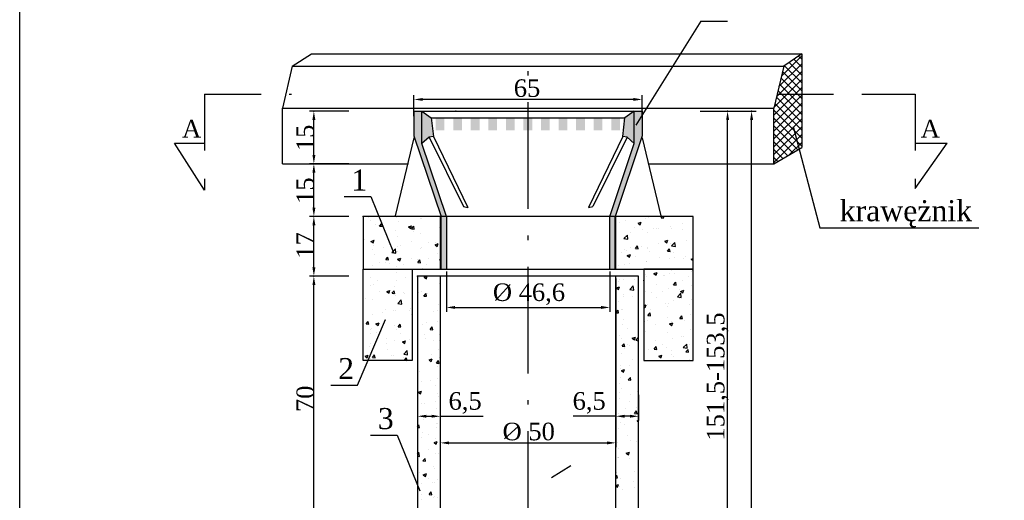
# Model space of a CAD drawing. Extents: x 856 to 1066, y 131 to 448.
# Tile 3 of 5: x 856 to 967, y 336 to 390. Entities that reach past the tile are written whole.
import ezdxf

# ---------------------------------------------------------------- set-up
doc = ezdxf.new("R2010")
doc.units = 0
doc.linetypes.add('ACAD_ISO10W100', pattern=[18.5, 12, -3, 0.5, -3])
doc.linetypes.add('DASHED2', pattern=[9.525, 6.35, -3.175])
doc.layers.get('0').update_dxf_attribs({"linetype": 'CONTINUOUS'})
doc.layers.get('DEFPOINTS').update_dxf_attribs({"linetype": 'CONTINUOUS'})
for name, color, linetype in [('WARSTWA1', 7, 'CONTINUOUS'), ('WARSTWA2', 7, 'ACAD_ISO10W100'), ('WARSTWA3', 7, 'DASHED2')]:
    doc.layers.add(name, color=color, linetype=linetype)
doc.styles.get("Standard").update_dxf_attribs({"font": 'TIMES.TTF'})

msp = doc.modelspace()

# ---------------------------------------------------------------- hatches: boundary and pattern name
at = {"layer": 'WARSTWA1'}
h = msp.add_hatch(color=256, dxfattribs=at)
h.paths.add_polyline_path([(925.95, 379.93), (925.06, 379.93), (925.06, 376.28), (922.32, 368.08), (922.91, 368.08), (925.95, 377.17)])
h.paths.add_polyline_path([(901.16, 379.93), (900.27, 379.93), (900.27, 377.17), (903.31, 368.08), (903.91, 368.08), (901.16, 376.28)])
h = msp.add_hatch(color=256, dxfattribs=at)
h.paths.add_polyline_path([(925.06, 379.93), (924.01, 379.19), (923.77, 377.09), (924.26, 377.01), (925.06, 376.28)])
h.paths.add_polyline_path([(901.16, 376.28), (901.96, 377.01), (902.45, 377.09), (902.21, 379.19), (901.16, 379.93)])
h = msp.add_hatch(color=256, dxfattribs=at)
h.paths.add_polyline_path([(913.57, 379.2), (912.58, 379.2), (912.58, 377.78), (913.57, 377.78)])
h.paths.add_polyline_path([(911.6, 379.2), (910.61, 379.2), (910.61, 377.78), (911.6, 377.78)])
h.paths.add_polyline_path([(909.62, 379.2), (908.63, 379.2), (908.63, 377.78), (909.62, 377.78)])
h.paths.add_polyline_path([(907.65, 379.2), (906.66, 379.2), (906.66, 377.78), (907.65, 377.78)])
h.paths.add_polyline_path([(905.67, 379.2), (904.68, 379.2), (904.68, 377.78), (905.67, 377.78)])
h.paths.add_polyline_path([(903.7, 379.2), (902.71, 379.2), (902.71, 377.78), (903.7, 377.78)])
h.paths.add_polyline_path([(915.55, 379.2), (914.56, 379.2), (914.56, 377.78), (915.55, 377.78)])
h.paths.add_polyline_path([(917.52, 379.2), (916.54, 379.2), (916.54, 377.78), (917.52, 377.78)])
h.paths.add_polyline_path([(919.5, 379.2), (918.51, 379.2), (918.51, 377.78), (919.5, 377.78)])
h.paths.add_polyline_path([(921.47, 379.2), (920.49, 379.2), (920.49, 377.78), (921.47, 377.78)])
h.paths.add_polyline_path([(923.45, 379.2), (922.46, 379.2), (922.46, 377.78), (923.45, 377.78)])
h.paths.add_polyline_path([(925.52, 379.2), (924.44, 379.2), (924.44, 377.78), (925.52, 377.78)])
h = msp.add_hatch(color=256, dxfattribs=at)
h.paths.add_polyline_path([(922.32, 362.16), (922.91, 362.16), (922.91, 368.08), (922.32, 368.08)])
h.paths.add_polyline_path([(903.91, 368.08), (903.31, 368.08), (903.31, 362.16), (903.91, 362.16)])

# ---------------------------------------------------------------- linework, layer by layer
at = {"color": 0, "linetype": 'ByBlock'}
for p, q in [((892.93, 379.93), (888.51, 379.93)), ((932.49, 379.93), (938.76, 379.93)), ((889, 375), (889, 378.95)), ((935.56, 321.06), (935.56, 378.95)), ((938.26, 283.34), (938.26, 378.95)), ((892.93, 374.01), (888.51, 374.01)), ((889, 369.07), (889, 373.02)), ((892.93, 368.08), (888.51, 368.08)), ((889, 362.35), (889, 367.1)), ((892.93, 361.37), (888.51, 361.37)), ((889, 334.7), (889, 360.38))]:
    msp.add_line(p, q, dxfattribs=at)
for p in [(925.95, 380.18), (889, 379.93), (900.27, 379.93), (904.99, 379.93), (925.95, 379.93), (935.56, 379.93), (938.26, 379.93), (889, 374.01), (899.56, 374.01), (899.56, 374.01), (889, 368.08), (894.54, 368.08), (894.54, 368.08), (889, 361.37), (900.67, 361.37), (900.67, 361.37)]:
    msp.add_point(p, dxfattribs=at)
for points in [[(888.84, 378.95), (889.17, 378.95), (889, 379.93)], [(935.4, 378.95), (935.73, 378.95), (935.56, 379.93)], [(938.1, 378.95), (938.43, 378.95), (938.26, 379.93)], [(888.84, 375), (889.17, 375), (889, 374.01)], [(888.84, 373.02), (889.17, 373.02), (889, 374.01)], [(888.84, 369.07), (889.17, 369.07), (889, 368.08)], [(888.84, 367.1), (889.17, 367.1), (889, 368.08)], [(888.84, 362.35), (889.17, 362.35), (889, 361.37)], [(888.84, 360.38), (889.17, 360.38), (889, 361.37)]]:
    msp.add_solid(points, dxfattribs=at)
at = {"layer": 'DEFPOINTS'}
msp.add_line((855.9, 131.37), (855.9, 428.37), dxfattribs=at)
at = {"layer": 'WARSTWA1'}
for p, q in [((932.55, 390.05), (925.24, 378.34)), ((932.55, 390.05), (935.54, 390.05)), ((886.57, 385), (888.75, 386.37)), ((888.75, 386.37), (943.91, 386.37)), ((941.61, 383.87), (943.91, 386.16)), ((943.91, 386.37), (941.88, 385)), ((943.91, 384.88), (943.02, 385.77)), ((943.91, 385.77), (943.55, 386.13)), ((943.91, 386.37), (943.91, 375.83)), ((886.57, 385), (885.46, 380.27)), ((886.57, 385), (941.88, 385)), ((941.88, 385), (940.76, 380.27)), ((941.34, 382.71), (943.91, 385.27)), ((943.91, 383.11), (941.96, 385.05)), ((943.91, 384), (942.49, 385.41)), ((940.76, 380.36), (943.91, 383.5)), ((941.07, 381.55), (943.91, 384.39)), ((943.91, 381.34), (941.57, 383.67)), ((943.91, 382.22), (941.74, 384.39)), ((940.76, 379.47), (943.91, 382.61)), ((943.91, 380.45), (941.4, 382.96)), ((900.27, 379.38), (900.27, 381.75)), ((924.96, 381.25), (901.26, 381.25)), ((925.95, 379.38), (925.95, 381.75)), ((940.76, 378.59), (943.91, 381.73)), ((943.91, 378.67), (941.06, 381.52)), ((943.91, 379.56), (941.23, 382.24)), ((885.46, 380.27), (940.76, 380.27)), ((885.46, 374.01), (885.46, 380.27)), ((940.76, 377.7), (943.91, 380.84)), ((940.76, 374.01), (940.76, 380.27)), ((943.91, 377.79), (940.89, 380.8)), ((900.27, 379.93), (925.95, 379.93)), ((900.27, 379.93), (900.27, 377.17)), ((901.16, 376.28), (901.16, 379.93)), ((901.16, 379.93), (902.21, 379.19)), ((902.21, 379.19), (924.01, 379.19)), ((902.21, 379.19), (902.45, 377.09)), ((923.77, 377.09), (924.01, 379.19)), ((925.06, 379.93), (924.01, 379.19)), ((925.06, 376.28), (925.06, 379.93)), ((925.95, 379.93), (925.95, 377.17)), ((943.91, 376.9), (940.76, 380.04)), ((940.76, 376.81), (943.91, 379.95)), ((943.91, 376.01), (940.76, 379.15)), ((940.76, 375.93), (943.91, 379.07)), ((943.46, 375.57), (940.76, 378.27)), ((940.76, 375.04), (943.91, 378.18)), ((942.95, 378.22), (945.93, 366.8)), ((900.26, 376.94), (898.16, 368.16)), ((900.27, 377.17), (903.31, 368.08)), ((901.96, 377.01), (901.16, 376.28)), ((902.45, 377.09), (901.96, 377.01)), ((901.96, 377.01), (905.84, 369.2)), ((902.45, 377.09), (906.32, 369.11)), ((923.77, 377.09), (919.9, 369.11)), ((924.26, 377.01), (920.38, 369.2)), ((925.95, 377.17), (922.91, 368.08)), ((924.26, 377.01), (923.77, 377.09)), ((924.26, 377.01), (925.06, 376.28)), ((925.96, 376.94), (928.06, 368.16)), ((942.9, 375.25), (940.76, 377.38)), ((940.76, 374.15), (943.91, 377.29)), ((903.91, 368.08), (901.16, 376.28)), ((922.32, 368.08), (925.06, 376.28)), ((942.34, 374.92), (940.76, 376.49)), ((940.76, 374.01), (943.91, 375.83)), ((942.54, 375.04), (943.91, 376.41)), ((941.78, 374.6), (940.76, 375.61)), ((941.21, 374.27), (940.76, 374.72)), ((885.46, 374.01), (899.56, 374.01)), ((926.66, 374.01), (940.76, 374.01)), ((892.41, 370.32), (895.4, 370.32)), ((895.4, 370.32), (897.96, 364.05)), ((905.84, 369.2), (906.32, 369.11)), ((919.9, 369.11), (920.38, 369.2)), ((931.68, 368.08), (894.54, 368.08)), ((894.54, 368.08), (894.54, 362.16)), ((895.1, 367.92), (895.1, 367.92)), ((898.34, 367.97), (898.34, 367.97)), ((903.23, 368.08), (903.23, 362.16)), ((903.31, 362.16), (903.31, 368.08)), ((903.91, 368.08), (903.91, 362.16)), ((922.32, 362.16), (922.32, 368.08)), ((922.91, 362.16), (922.91, 368.08)), ((922.99, 362.16), (922.99, 368.08)), ((926.33, 367.89), (926.33, 367.89)), ((926.66, 367.99), (926.66, 367.99)), ((928.09, 367.94), (928.21, 368.08)), ((928.09, 367.94), (928.39, 367.92)), ((928.4, 367.92), (928.36, 368.08)), ((931.68, 362.16), (931.68, 368.08)), ((895.36, 367.61), (895.36, 367.61)), ((895.91, 367.13), (895.91, 367.13)), ((896.4, 367), (896.64, 367.29)), ((896.4, 367), (896.7, 366.98)), ((896.7, 366.98), (896.65, 367.29)), ((898.52, 367.51), (898.52, 367.51)), ((899.65, 366.91), (900, 367.05)), ((899.65, 366.91), (899.9, 366.74)), ((899.9, 366.74), (900, 367.05)), ((900, 366.69), (900.24, 366.98)), ((900.1, 366.78), (900.1, 366.78)), ((900.3, 366.66), (900.24, 366.98)), ((901.02, 367.86), (901.02, 367.86)), ((901.09, 367.86), (901.09, 367.86)), ((903.13, 366.86), (903.13, 366.86)), ((903.27, 367.19), (903.27, 367.19)), ((923.4, 367.38), (923.4, 367.38)), ((924.12, 367.67), (924.12, 367.67)), ((925.12, 366.84), (925.12, 366.84)), ((925.49, 367.32), (925.85, 367.46)), ((925.5, 367.32), (925.74, 367.16)), ((925.74, 367.16), (925.85, 367.46)), ((927.53, 366.79), (927.53, 366.79)), ((929.09, 366.98), (929.09, 366.98)), ((930.46, 367.29), (930.46, 367.29)), ((945.93, 366.8), (963.82, 366.8)), ((896.95, 366.36), (896.95, 366.36)), ((897.27, 365.86), (897.27, 365.86)), ((898.2, 366.53), (898.2, 366.53)), ((898.46, 365.84), (898.46, 365.84)), ((900, 366.69), (900.3, 366.66)), ((900.2, 366.36), (900.2, 366.36)), ((901.03, 366.19), (901.03, 366.19)), ((923.89, 365.6), (924.28, 366)), ((924.06, 366), (924.06, 366)), ((924.33, 365.53), (924.28, 366)), ((924.6, 366.28), (924.6, 366.28)), ((925.93, 366.57), (925.93, 366.57)), ((926.59, 366.32), (926.59, 366.32)), ((927.19, 366.73), (927.19, 366.73)), ((927.8, 366.73), (927.8, 366.73)), ((929.2, 366.7), (929.2, 366.7)), ((930.48, 366.61), (930.48, 366.61)), ((894.68, 365.52), (894.68, 365.52)), ((895.43, 365.29), (895.78, 365.43)), ((895.43, 365.29), (895.68, 365.12)), ((895.68, 365.12), (895.78, 365.43)), ((895.74, 364.85), (895.74, 364.85)), ((895.85, 365.46), (895.85, 365.46)), ((897.36, 365.41), (897.36, 365.41)), ((898.42, 364.73), (898.42, 364.73)), ((898.78, 364.8), (898.78, 364.8)), ((900.04, 365.29), (900.04, 365.29)), ((901.1, 364.62), (901.1, 364.62)), ((901.95, 365.21), (901.95, 365.21)), ((902.64, 364.89), (902.99, 365.03)), ((902.64, 364.89), (902.89, 364.72)), ((902.72, 365.18), (902.72, 365.18)), ((902.89, 364.72), (902.99, 365.03)), ((903.21, 365.38), (903.21, 365.38)), ((923.89, 365.6), (924.33, 365.53)), ((924.61, 364.59), (924.61, 364.59)), ((925.19, 364.49), (925.43, 364.77)), ((925.49, 364.46), (925.43, 364.77)), ((925.87, 364.75), (925.87, 364.75)), ((926.53, 364.65), (926.53, 364.65)), ((927.77, 365), (927.77, 365)), ((928.49, 365.3), (928.84, 365.44)), ((928.49, 365.3), (928.74, 365.14)), ((928.74, 365.14), (928.84, 365.44)), ((929.14, 365.03), (929.14, 365.03)), ((929.24, 364.77), (929.63, 365.17)), ((929.24, 364.77), (929.69, 364.7)), ((929.45, 365.03), (929.45, 365.03)), ((929.69, 364.7), (929.63, 365.17)), ((930.94, 365.42), (930.94, 365.42)), ((895.63, 364.38), (895.63, 364.38)), ((895.79, 363.79), (895.79, 363.79)), ((896.88, 364.55), (896.88, 364.55)), ((897.1, 363.23), (897.34, 363.52)), ((897.4, 363.2), (897.34, 363.52)), ((897.78, 364.03), (898.17, 364.44)), ((897.78, 364.03), (898.22, 363.96)), ((898.22, 363.96), (898.17, 364.44)), ((898.4, 364.17), (898.4, 364.17)), ((900.97, 364.52), (900.97, 364.52)), ((902.92, 363.87), (902.92, 363.87)), ((923.59, 364.02), (923.59, 364.02)), ((924, 364.33), (924, 364.33)), ((924.14, 364.27), (924.14, 364.27)), ((924.27, 363.69), (924.63, 363.82)), ((924.27, 363.69), (924.52, 363.52)), ((924.52, 363.52), (924.63, 363.82)), ((925.19, 364.49), (925.49, 364.46)), ((925.2, 363.6), (925.2, 363.6)), ((926.52, 364.53), (926.52, 364.53)), ((926.82, 364.16), (926.82, 364.16)), ((927.88, 363.49), (927.88, 363.49)), ((928.79, 364.17), (929.03, 364.46)), ((928.79, 364.17), (929.09, 364.14)), ((929.09, 364.14), (929.03, 364.46)), ((929.5, 364.05), (929.5, 364.05)), ((930.87, 363.61), (930.87, 363.61)), ((931.65, 363.71), (931.65, 363.71)), ((895.56, 362.57), (895.56, 362.57)), ((896.36, 362.86), (896.36, 362.86)), ((897.07, 362.86), (897.07, 362.86)), ((897.1, 363.23), (897.4, 363.2)), ((897.46, 362.82), (897.46, 362.82)), ((898.34, 362.5), (898.34, 362.5)), ((898.43, 363.27), (898.78, 363.41)), ((898.43, 363.27), (898.68, 363.1)), ((898.68, 363.1), (898.78, 363.41)), ((899.04, 362.74), (899.04, 362.74)), ((899.99, 363.37), (899.99, 363.37)), ((900.63, 363.24), (900.63, 363.24)), ((900.7, 362.92), (900.94, 363.2)), ((900.7, 362.92), (901, 362.89)), ((900.91, 362.85), (900.91, 362.85)), ((901, 362.89), (900.94, 363.2)), ((901.72, 362.63), (901.72, 362.63)), ((901.89, 363.4), (901.89, 363.4)), ((903.13, 363.2), (903.31, 363.39)), ((903.13, 363.2), (903.31, 363.17)), ((923.29, 362.61), (923.29, 362.61)), ((923.94, 362.66), (923.94, 362.66)), ((924.55, 362.77), (924.55, 362.77)), ((926.45, 363.02), (926.45, 363.02)), ((926.47, 362.98), (926.47, 362.98)), ((929.08, 363.36), (929.08, 363.36)), ((929.62, 363.44), (929.62, 363.44)), ((930.56, 363.37), (930.56, 363.37)), ((931.48, 363.28), (931.68, 363.36)), ((931.48, 363.28), (931.68, 363.15)), ((894.54, 362.16), (931.68, 362.16)), ((894.54, 362.16), (900.07, 362.16)), ((894.54, 351.89), (894.54, 362.16)), ((894.54, 361.78), (894.56, 361.79)), ((894.54, 361.73), (894.56, 361.79)), ((895.34, 361.26), (895.34, 361.26)), ((895.73, 362.12), (895.73, 362.12)), ((898.27, 361.76), (898.27, 361.76)), ((899.31, 361.26), (899.31, 361.26)), ((900.07, 362.16), (900.07, 351.89)), ((925.55, 361.37), (900.67, 361.37)), ((900.67, 361.37), (900.67, 333.71)), ((901.2, 362.26), (901.2, 362.26)), ((901.42, 361.25), (901.72, 361.37)), ((901.42, 361.25), (901.67, 361.08)), ((901.67, 361.08), (901.77, 361.37)), ((922.99, 361.37), (903.23, 361.37)), ((903.23, 361.37), (903.23, 333.71)), ((903.91, 362.16), (922.32, 362.16)), ((903.91, 361.91), (903.91, 357.36)), ((922.32, 361.91), (922.32, 357.36)), ((922.99, 333.71), (922.99, 361.37)), ((925.55, 333.71), (925.55, 361.37)), ((931.68, 362.16), (926.15, 362.16)), ((926.15, 362.16), (926.15, 351.89)), ((926.31, 361.53), (926.31, 361.53)), ((926.41, 361.31), (926.41, 361.31)), ((927.27, 361.67), (927.62, 361.8)), ((927.27, 361.67), (927.52, 361.5)), ((927.52, 361.5), (927.62, 361.8)), ((928.3, 361.46), (928.3, 361.46)), ((928.5, 361.5), (928.5, 361.5)), ((929.02, 361.69), (929.02, 361.69)), ((929.24, 362.04), (929.24, 362.04)), ((929.55, 361.63), (929.55, 361.63)), ((931.18, 361.38), (931.18, 361.38)), ((931.45, 361.88), (931.45, 361.88)), ((931.59, 362.04), (931.59, 362.04)), ((931.68, 351.89), (931.68, 362.16)), ((895.38, 360.29), (895.38, 360.29)), ((895.67, 360.45), (895.67, 360.45)), ((896.14, 360.84), (896.14, 360.84)), ((898.06, 360.18), (898.06, 360.18)), ((898.27, 360.83), (898.27, 360.83)), ((900.85, 361.18), (900.85, 361.18)), ((903.11, 360.51), (903.11, 360.51)), ((903.23, 361.12), (903.23, 342.12)), ((911.08, 360.42), (909.44, 358.62)), ((922.99, 361.12), (922.99, 342.12)), ((923.05, 360.05), (923.4, 360.18)), ((923.23, 360.8), (923.23, 360.8)), ((923.3, 359.88), (923.4, 360.18)), ((923.39, 361.03), (923.39, 361.03)), ((923.88, 360.99), (923.88, 360.99)), ((924.55, 359.88), (924.94, 360.29)), ((925, 359.81), (924.94, 360.29)), ((925.13, 361.05), (925.13, 361.05)), ((926.19, 360.68), (926.15, 360.91)), ((926.15, 360.69), (926.19, 360.68)), ((927.51, 360.43), (927.51, 360.43)), ((929.49, 360.4), (929.73, 360.68)), ((929.49, 360.4), (929.79, 360.37)), ((929.79, 360.37), (929.73, 360.68)), ((930.44, 360.93), (930.44, 360.93)), ((931.53, 360.37), (931.53, 360.37)), ((896.44, 359.62), (896.44, 359.62)), ((897.21, 359.63), (897.56, 359.77)), ((897.21, 359.63), (897.46, 359.47)), ((897.26, 359.5), (897.26, 359.5)), ((897.46, 359.47), (897.56, 359.77)), ((897.79, 359.46), (898.04, 359.74)), ((897.8, 359.46), (898.09, 359.43)), ((897.99, 359.28), (897.99, 359.28)), ((898.1, 359.43), (898.04, 359.74)), ((898.21, 359.16), (898.21, 359.16)), ((899.12, 359.51), (899.12, 359.51)), ((899.25, 359.44), (899.25, 359.44)), ((900.74, 360.07), (900.74, 360.07)), ((900.79, 359.51), (900.79, 359.51)), ((901.15, 359.69), (901.15, 359.69)), ((901.39, 359.14), (901.64, 359.43)), ((901.39, 359.14), (901.69, 359.11)), ((901.69, 359.11), (901.64, 359.43)), ((901.8, 359.39), (901.8, 359.39)), ((923.05, 360.05), (923.3, 359.88)), ((923.81, 359.07), (923.81, 359.07)), ((923.82, 359.32), (923.82, 359.32)), ((924.55, 359.88), (925, 359.81)), ((924.59, 359.93), (924.59, 359.93)), ((924.85, 359.05), (924.85, 359.05)), ((926.35, 359.64), (926.35, 359.64)), ((926.98, 359.48), (926.98, 359.48)), ((928.23, 359.65), (928.23, 359.65)), ((928.96, 360.02), (928.96, 360.02)), ((929.91, 359.05), (930.3, 359.46)), ((929.91, 359.05), (930.35, 358.98)), ((930.13, 359.9), (930.13, 359.9)), ((930.26, 359.65), (930.62, 359.78)), ((930.26, 359.65), (930.51, 359.48)), ((930.35, 358.98), (930.3, 359.46)), ((930.51, 359.48), (930.62, 359.78)), ((894.82, 358.86), (894.82, 358.86)), ((895.61, 358.78), (895.61, 358.78)), ((898.44, 358.31), (898.83, 358.72)), ((898.44, 358.31), (898.89, 358.24)), ((898.89, 358.24), (898.83, 358.72)), ((903, 358.13), (903, 358.13)), ((923.23, 358.49), (923.23, 358.49)), ((926.15, 358.07), (926.4, 358.16)), ((926.15, 357.96), (926.3, 357.86)), ((926.29, 357.97), (926.29, 357.97)), ((926.3, 357.86), (926.4, 358.16)), ((926.5, 358.17), (926.5, 358.17)), ((927.52, 358.93), (927.52, 358.93)), ((928.58, 358.26), (928.58, 358.26)), ((928.81, 357.92), (928.81, 357.92)), ((928.9, 358.35), (928.9, 358.35)), ((929.43, 358.68), (929.43, 358.68)), ((930.2, 358.82), (930.2, 358.82)), ((931.26, 358.15), (931.26, 358.15)), ((931.47, 358.7), (931.47, 358.7)), ((895.55, 357.11), (895.55, 357.11)), ((896.67, 357.3), (896.67, 357.3)), ((897.07, 357.63), (897.07, 357.63)), ((897.93, 357.46), (897.93, 357.46)), ((898.15, 357.49), (898.15, 357.49)), ((899.74, 357.52), (899.74, 357.52)), ((899.83, 357.71), (899.83, 357.71)), ((899.98, 357.01), (899.98, 357.01)), ((900.73, 357.84), (900.73, 357.84)), ((902.42, 357.4), (902.42, 357.4)), ((902.9, 357.52), (902.9, 357.52)), ((904.89, 357.85), (921.33, 357.85)), ((922.99, 357.25), (923.23, 357.54)), ((922.99, 357.25), (923.29, 357.23)), ((923.29, 357.23), (923.23, 357.54)), ((923.58, 357.67), (923.58, 357.67)), ((923.76, 357.65), (923.76, 357.65)), ((926.58, 356.94), (926.83, 357.23)), ((926.58, 356.94), (926.88, 356.91)), ((926.89, 356.91), (926.83, 357.23)), ((926.91, 357.67), (926.91, 357.67)), ((930.18, 356.62), (930.43, 356.91)), ((930.48, 356.6), (930.43, 356.91)), ((931.41, 357.03), (931.41, 357.03)), ((893.91, 349.11), (897.05, 356.51)), ((894.89, 356), (895.13, 356.29)), ((894.89, 356), (895.19, 355.97)), ((895.19, 355.97), (895.13, 356.29)), ((895.99, 356), (896.34, 356.13)), ((895.99, 356), (896.24, 355.83)), ((896.24, 355.83), (896.34, 356.13)), ((897.05, 356.51), (897.05, 356.51)), ((898.09, 355.82), (898.09, 355.82)), ((898.49, 355.68), (898.73, 355.97)), ((898.51, 355.74), (898.51, 355.74)), ((898.79, 355.66), (898.73, 355.97)), ((900.67, 356.17), (900.67, 356.17)), ((901.18, 355.91), (901.18, 355.91)), ((901.68, 356.15), (901.68, 356.15)), ((902.93, 356.32), (902.93, 356.32)), ((903.2, 356.49), (903.2, 356.49)), ((923.69, 355.98), (923.69, 355.98)), ((923.85, 356.5), (923.85, 356.5)), ((926.23, 356.3), (926.23, 356.3)), ((926.53, 356.38), (926.53, 356.38)), ((927.49, 355.94), (927.49, 355.94)), ((928.83, 356.68), (928.83, 356.68)), ((929.04, 356.01), (929.39, 356.14)), ((929.04, 356.01), (929.29, 355.84)), ((929.21, 356.27), (929.21, 356.27)), ((929.29, 355.84), (929.39, 356.14)), ((930.18, 356.62), (930.48, 356.6)), ((930.66, 356.36), (930.66, 356.36)), ((895.33, 354.91), (895.33, 354.91)), ((895.35, 355.32), (895.35, 355.32)), ((895.49, 355.44), (895.49, 355.44)), ((896.09, 355.06), (896.09, 355.06)), ((896.61, 355.49), (896.61, 355.49)), ((898.25, 355.41), (898.25, 355.41)), ((898.49, 355.68), (898.79, 355.66)), ((898.77, 354.95), (898.77, 354.95)), ((901.44, 354.84), (901.44, 354.84)), ((902.09, 355.37), (902.33, 355.66)), ((902.09, 355.37), (902.39, 355.34)), ((902.39, 355.34), (902.33, 355.66)), ((903.14, 354.82), (903.14, 354.82)), ((903.2, 355.59), (903.23, 355.61)), ((903.2, 355.59), (903.23, 355.57)), ((923.37, 354.68), (923.37, 354.68)), ((924.34, 355.53), (924.34, 355.53)), ((926.17, 354.63), (926.17, 354.63)), ((926.3, 355.18), (926.3, 355.18)), ((928.77, 355.01), (928.77, 355.01)), ((929.22, 355.68), (929.22, 355.68)), ((931.35, 355.36), (931.35, 355.36)), ((895.29, 353.51), (895.29, 353.51)), ((895.42, 353.77), (895.42, 353.77)), ((897.15, 354.39), (897.15, 354.39)), ((897.19, 353.76), (897.19, 353.76)), ((898.03, 354.14), (898.03, 354.14)), ((898.98, 353.98), (899.33, 354.11)), ((898.98, 353.98), (899.23, 353.81)), ((899.23, 353.81), (899.33, 354.11)), ((899.82, 354.28), (899.82, 354.28)), ((901.61, 354.34), (901.61, 354.34)), ((902.5, 354.16), (902.5, 354.16)), ((903.1, 354.16), (903.1, 354.16)), ((923.02, 353.55), (923.02, 353.55)), ((923.63, 354.31), (923.63, 354.31)), ((923.68, 353.48), (923.92, 353.77)), ((923.68, 353.48), (923.98, 353.45)), ((923.98, 353.45), (923.92, 353.77)), ((924.27, 353.71), (924.27, 353.71)), ((924.57, 353.58), (924.57, 353.58)), ((924.83, 354.39), (925.18, 354.52)), ((924.83, 354.39), (925.08, 354.22)), ((925.08, 354.22), (925.18, 354.52)), ((925.22, 354.16), (925.55, 354.51)), ((925.22, 354.16), (925.55, 354.11)), ((925.55, 353.82), (925.55, 353.82)), ((926.17, 353.96), (926.17, 353.96)), ((927.5, 354.08), (927.5, 354.08)), ((928.23, 353.71), (928.23, 353.71)), ((929.34, 354.38), (929.34, 354.38)), ((930.43, 354.58), (930.43, 354.58)), ((930.57, 353.33), (930.96, 353.74)), ((930.6, 354.55), (930.6, 354.55)), ((930.91, 353.59), (930.91, 353.59)), ((931.02, 353.26), (930.96, 353.74)), ((931.29, 353.69), (931.29, 353.69)), ((894.76, 352.36), (895.12, 352.49)), ((895.01, 352.19), (895.12, 352.49)), ((895.09, 352.51), (895.09, 352.51)), ((895.59, 352.22), (895.83, 352.51)), ((895.89, 352.2), (895.83, 352.51)), ((897.24, 353.15), (897.24, 353.15)), ((897.77, 352.4), (897.77, 352.4)), ((897.97, 352.47), (897.97, 352.47)), ((899.11, 352.6), (899.5, 353)), ((899.11, 352.6), (899.55, 352.53)), ((899.55, 352.53), (899.5, 353)), ((902.19, 352.61), (902.19, 352.61)), ((903.08, 353.15), (903.08, 353.15)), ((923.57, 352.64), (923.57, 352.64)), ((923.93, 353.26), (923.93, 353.26)), ((926.61, 353.15), (926.61, 353.15)), ((927.28, 353.16), (927.52, 353.45)), ((927.28, 353.16), (927.58, 353.14)), ((927.58, 353.14), (927.52, 353.45)), ((927.82, 352.37), (928.17, 352.5)), ((927.82, 352.37), (928.07, 352.2)), ((928.02, 352.4), (928.02, 352.4)), ((928.07, 352.2), (928.17, 352.5)), ((928.71, 353.34), (928.71, 353.34)), ((929.28, 352.57), (929.28, 352.57)), ((929.29, 353.03), (929.29, 353.03)), ((930.57, 353.33), (931.02, 353.26)), ((930.88, 352.85), (931.12, 353.14)), ((930.88, 352.85), (931.18, 352.82)), ((931.18, 352.82), (931.12, 353.14)), ((931.18, 352.82), (931.18, 352.82)), ((900.07, 351.89), (894.54, 351.89)), ((894.76, 352.36), (895.01, 352.19)), ((895.36, 352.1), (895.36, 352.1)), ((895.59, 352.22), (895.89, 352.2)), ((899.04, 352.2), (899.04, 352.2)), ((899.19, 351.91), (899.43, 352.2)), ((899.19, 351.91), (899.44, 351.89)), ((899.49, 351.89), (899.43, 352.2)), ((901.98, 351.96), (902.33, 352.09)), ((901.98, 351.96), (902.22, 351.79)), ((902.22, 351.79), (902.33, 352.09)), ((902.79, 351.59), (903.03, 351.88)), ((902.79, 351.59), (903.09, 351.57)), ((903.02, 351.48), (903.02, 351.48)), ((903.09, 351.57), (903.03, 351.88)), ((903.12, 352.18), (903.12, 352.18)), ((923.56, 351.32), (923.56, 351.32)), ((924.55, 351.27), (924.55, 351.27)), ((924.85, 351.98), (924.85, 351.98)), ((926.15, 351.89), (931.68, 351.89)), ((929.42, 352.32), (929.42, 352.32)), ((931.23, 352.02), (931.23, 352.02)), ((900.87, 350.63), (900.87, 350.63)), ((902.89, 351.16), (902.89, 351.16)), ((923.51, 350.97), (923.51, 350.97)), ((923.61, 350.75), (923.96, 350.89)), ((923.61, 350.75), (923.86, 350.58)), ((923.86, 350.58), (923.96, 350.89)), ((890.91, 349.11), (893.91, 349.11)), ((901.17, 349.56), (901.17, 349.56)), ((902.15, 349.61), (902.15, 349.61)), ((902.72, 349.07), (902.72, 349.07)), ((902.96, 349.81), (902.96, 349.81)), ((923.45, 349.3), (923.45, 349.3)), ((923.53, 350.01), (923.53, 350.01)), ((924.38, 349.7), (924.62, 349.99)), ((924.38, 349.7), (924.68, 349.68)), ((924.68, 349.68), (924.62, 349.99)), ((900.67, 348.04), (900.67, 345.12)), ((900.75, 348.32), (901.11, 348.45)), ((900.75, 348.32), (901, 348.15)), ((901, 348.15), (901.11, 348.45)), ((902.9, 348.14), (902.9, 348.14)), ((903.21, 348.94), (903.21, 348.94)), ((903.23, 348.04), (903.23, 345.12)), ((922.99, 348.04), (922.99, 345.12)), ((923.36, 348.32), (923.36, 348.32)), ((923.57, 348.71), (923.57, 348.71)), ((924.63, 348.03), (924.63, 348.03)), ((925.38, 348.44), (925.38, 348.44)), ((925.55, 348.04), (925.55, 345.12)), ((901.15, 347.06), (901.15, 347.06)), ((901.4, 347.09), (901.4, 347.09)), ((902.66, 347.26), (902.66, 347.26)), ((903.08, 347.8), (903.08, 347.8)), ((923.39, 347.63), (923.39, 347.63)), ((924.56, 347.22), (924.56, 347.22)), ((902.84, 346.47), (902.84, 346.47)), ((923.33, 345.96), (923.33, 345.96)), ((924.06, 346.46), (924.06, 346.46)), ((925.07, 345.93), (925.32, 346.22)), ((925.07, 345.93), (925.37, 345.9)), ((925.25, 346.04), (925.25, 346.04)), ((925.32, 346.63), (925.32, 346.63)), ((925.37, 345.9), (925.32, 346.22)), ((900.67, 344.46), (900.82, 344.65)), ((900.88, 344.33), (900.82, 344.65)), ((901.34, 345.28), (901.34, 345.28)), ((901.65, 345.61), (902.25, 345.61)), ((902.77, 344.8), (902.77, 344.8)), ((902.87, 344.81), (902.87, 344.81)), ((903.23, 345.61), (908.04, 345.61)), ((922.99, 345.61), (918.18, 345.61)), ((923.55, 344.96), (923.55, 344.96)), ((924.57, 345.61), (923.97, 345.61)), ((924, 344.65), (924, 344.65)), ((925.38, 345.09), (925.55, 345.16)), ((925.38, 345.09), (925.55, 344.97)), ((900.67, 344.35), (900.88, 344.33)), ((901.23, 343.82), (901.23, 343.82)), ((901.92, 343.55), (901.92, 343.55)), ((902.85, 344.38), (902.85, 344.38)), ((912.01, 344.46), (910.46, 343.09)), ((923.27, 344.29), (923.27, 344.29)), ((895.38, 343.49), (898.38, 343.49)), ((898.38, 343.49), (900.94, 337.22)), ((901.15, 343.2), (901.15, 343.2)), ((902.53, 342.66), (902.88, 342.79)), ((902.53, 342.66), (902.78, 342.49)), ((902.71, 343.13), (902.71, 343.13)), ((902.78, 342.49), (902.88, 342.79)), ((904.22, 342.62), (922, 342.62)), ((923.21, 342.62), (923.21, 342.62)), ((924.28, 343.48), (924.28, 343.48)), ((924.58, 342.92), (924.58, 342.92)), ((925.34, 342.8), (925.34, 342.8)), ((900.67, 341.4), (900.83, 341.57)), ((900.88, 341.09), (900.83, 341.57)), ((901.85, 341.83), (901.85, 341.83)), ((902.65, 341.46), (902.65, 341.46)), ((903.07, 341.45), (903.07, 341.45)), ((923.34, 341.97), (923.34, 341.97)), ((924.16, 341.45), (924.51, 341.59)), ((924.16, 341.45), (924.41, 341.29)), ((924.41, 341.29), (924.51, 341.59)), ((900.67, 341.12), (900.88, 341.09)), ((901.28, 340.59), (901.52, 340.87)), ((901.28, 340.59), (901.58, 340.56)), ((901.58, 340.56), (901.52, 340.87)), ((923.15, 340.95), (923.15, 340.95)), ((923.26, 340.94), (923.26, 340.94)), ((923.28, 340.93), (923.28, 340.93)), ((924.54, 340.87), (924.54, 340.87)), ((900.88, 339.27), (900.88, 339.27)), ((901.31, 339.02), (901.66, 339.16)), ((901.56, 338.85), (901.66, 339.16)), ((902.45, 340.01), (902.45, 340.01)), ((902.59, 339.79), (902.59, 339.79)), ((915.73, 338.72), (917.91, 340.09)), ((923.08, 339.28), (923.08, 339.28)), ((925.11, 339.38), (925.11, 339.38)), ((901.13, 338.03), (901.13, 338.03)), ((901.31, 339.02), (901.56, 338.85)), ((901.93, 338.6), (901.93, 338.6)), ((902.38, 338.2), (902.38, 338.2)), ((902.53, 338.12), (902.53, 338.12)), ((902.86, 338.46), (902.86, 338.46)), ((922.99, 338.84), (923.11, 338.99)), ((922.99, 338.69), (923.17, 338.67)), ((923.17, 338.67), (923.11, 338.99)), ((923.53, 338.61), (923.53, 338.61)), ((924.98, 338.25), (924.98, 338.25)), ((901.97, 336.81), (902.21, 337.1)), ((902.27, 336.79), (902.21, 337.1)), ((922.99, 337.83), (923.29, 337.95)), ((922.99, 337.78), (923.19, 337.65)), ((923.02, 337.61), (923.02, 337.61)), ((923.19, 337.65), (923.29, 337.95)), ((923.36, 337.69), (923.36, 337.69)), ((923.79, 337.4), (923.79, 337.4)), ((925.04, 337.57), (925.04, 337.57)), ((901.06, 336.22), (901.06, 336.22)), ((901.14, 336.85), (901.14, 336.85)), ((901.97, 336.81), (902.27, 336.79)), ((902.47, 336.45), (902.47, 336.45)), ((902.56, 336.61), (902.56, 336.61)), ((902.96, 336.47), (902.96, 336.47)), ((925.5, 336.26), (925.5, 336.26))]:
    msp.add_line(p, q, dxfattribs=at)
for points in [[(901.26, 381.42), (901.26, 381.09), (900.27, 381.25)], [(924.96, 381.42), (924.96, 381.09), (925.95, 381.25)], [(904.89, 358.02), (904.89, 357.69), (903.91, 357.85)], [(921.33, 358.02), (921.33, 357.69), (922.32, 357.85)], [(901.65, 345.78), (901.65, 345.45), (900.67, 345.61)], [(902.25, 345.78), (902.25, 345.45), (903.23, 345.61)], [(923.97, 345.78), (923.97, 345.45), (922.99, 345.61)], [(924.57, 345.78), (924.57, 345.45), (925.55, 345.61)], [(904.22, 342.78), (904.22, 342.45), (903.23, 342.62)], [(922, 342.78), (922, 342.45), (922.99, 342.62)]]:
    msp.add_solid(points, dxfattribs=at)
at = {"layer": 'WARSTWA2'}
msp.add_line((913.11, 276.43), (913.11, 386.15), dxfattribs=at)
at = {"layer": 'WARSTWA3'}
for p, q in [((876.71, 381.84), (876.71, 371.04)), ((876.71, 381.84), (886.47, 381.84)), ((941.13, 381.84), (956.66, 381.84)), ((956.66, 381.84), (956.66, 371.25)), ((876.71, 371.04), (873.32, 376.33)), ((873.32, 376.33), (876.71, 376.33)), ((956.66, 371.25), (960.27, 376.33)), ((956.66, 376.33), (960.27, 376.33))]:
    msp.add_line(p, q, dxfattribs=at)

# ---------------------------------------------------------------- texts
for s, p in [('65', (911.5, 381.54)), ('O 46,6', (909.15, 358.58)), ('6,5', (904.16, 346.35)), ('6,5', (918.12, 346.35)), ('O 50', (910.24, 342.91))]:
    msp.add_text(s, height=1.975).set_placement(p)
at = {"color": 0}
for s, height, p in [('15', 1.975, (889.02, 375.43)), ('15', 1.975, (889.02, 369.5)), ('17', 1.975, (889.02, 363.33)), ('151,5-153,5', 1.9753, (935.2, 342.87)), ('70', 1.975, (889.02, 346.08))]:
    msp.add_text(s, height=height, rotation=90, dxfattribs=at).set_placement(p)
at = {"layer": 'WARSTWA1'}
for s, p in [('1', (893.22, 371)), ('krawężnik', (948.17, 367.55)), ('2', (891.73, 349.79)), ('3', (896.2, 344.17))]:
    msp.add_text(s, height=2.37, dxfattribs=at).set_placement(p)
at = {"layer": 'WARSTWA3'}
for p in [(874.17, 376.97), (957.3, 376.97)]:
    msp.add_text('A', height=1.98, dxfattribs=at).set_placement(p)

doc.saveas('drawing.dxf')
